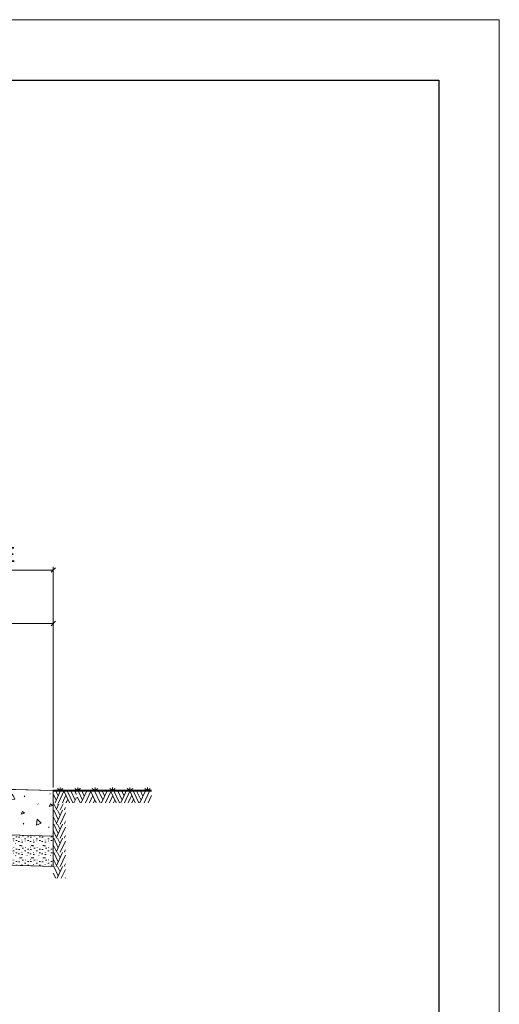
# Model space of a CAD drawing. Header units: centimetres. Extents: x 18523 to 20440, y 3406 to 4072.
# Tile 9 of 14: x 19204 to 19363, y 3677 to 4002. Entities that reach past the tile are written whole.
import ezdxf

# ---------------------------------------------------------------- set-up
doc = ezdxf.new("R2010")
doc.units = ezdxf.units.CM
doc.header["$MEASUREMENT"] = 0
doc.layers.get('Defpoints').update_dxf_attribs({"lineweight": 0})
for name, color, linetype, lineweight in [('Level 26', 7, 'Continuous', 0), ('RYNNY', 7, 'Continuous', 0), ('WYMIAROWANIE', 7, 'Continuous', 0), ('ŻELBET', 7, 'Continuous', 0)]:
    doc.layers.add(name, color=color, linetype=linetype, lineweight=lineweight)
doc.styles.add('Style-Arial Narrow', font='ARIALN.TTF')
doc.styles.add('Style-arialn', font='arialn.shx')
doc.dimstyles.get("Standard").update_dxf_attribs({"dimtxt": 9999.96, "dimasz": 9999.96, "dimexe": 4999.98, "dimexo": 4999.98, "dimgap": 4999.98, "dimtad": 0, "dimtih": 1, "dimtoh": 1, "dimdec": 0, "dimlfac": 0.01, "dimzin": 11, "dimdsep": 46, "dimtxsty": 'Style-arialn', "dimblk": 'TerminatorOpen_0.5', "dimcen": 9, "dimadec": 4, "dimazin": 3, "dimtfac": 1, "dimtdec": 0, "dimtofl": 0, "dimtmove": 0, "dimatfit": 1, "dimldrblk": 'TerminatorOpen_0.5', "dimfxl": 1, "dimfrac": 2, "dimtolj": 1, "dimtzin": 11, "dimarcsym": 0})

# ---------------------------------------------------------------- blocks, each defined once
blk = doc.blocks.new('_Oblique')
at = {"color": 0, "linetype": 'ByBlock', "lineweight": -2}
blk.add_line((0.5, 0.5), (-0.5, -0.5), dxfattribs=at)
blk = doc.blocks.new('*D18')
at = {"layer": 'Defpoints', "color": 0, "linetype": 'Continuous', "lineweight": 13, "transparency": 16777216}
for p in [(19165.54, 3803.05), (19165.54, 3747.29), (19215.54, 3747.93)]:
    blk.add_point(p, dxfattribs=at)
at = {"layer": 'WYMIAROWANIE', "color": 7, "linetype": 'Continuous', "lineweight": 0, "transparency": 16777216}
for p, q in [((19165.54, 3748.29), (19165.54, 3804.05)), ((19215.54, 3748.93), (19215.54, 3804.05))]:
    blk.add_line(p, q, dxfattribs=at)
at = {"layer": 'WYMIAROWANIE', "color": 0, "linetype": 'Continuous', "lineweight": 0, "transparency": 16777216}
blk.add_line((19215.54, 3803.05), (19165.54, 3803.05), dxfattribs=at)
at = {"layer": 'WYMIAROWANIE', "color": 0, "linetype": 'Continuous', "lineweight": 0, "transparency": 16777216, "xscale": 1.5, "yscale": 1.5, "zscale": 1.5, "rotation": 180}
blk.add_blockref('_Oblique', (19165.54, 3803.05), dxfattribs=at)
at = {"layer": 'WYMIAROWANIE', "color": 0, "linetype": 'Continuous', "lineweight": 0, "transparency": 16777216, "xscale": 1.5, "yscale": 1.5, "zscale": 1.5}
blk.add_blockref('_Oblique', (19215.54, 3803.05), dxfattribs=at)
at = {"layer": 'WYMIAROWANIE', "color": 0, "linetype": 'Continuous', "lineweight": 0, "transparency": 16777216, "insert": (19190.54, 3808.1), "char_height": 5, "attachment_point": 5, "style": 'Style-Arial Narrow'}
blk.add_mtext('\\A1;\\H1x;\\W0.88;50', dxfattribs=at)
blk = doc.blocks.new('TerminatorOpen_0.5')
at = {"color": 0, "linetype": 'ByBlock', "lineweight": -2}
for q in [(-1, 0.25), (-1, 0), (-1, -0.25)]:
    blk.add_line((0, 0), q, dxfattribs=at)
blk = doc.blocks.new('*D20')
at = {"layer": 'Defpoints', "color": 0, "linetype": 'Continuous', "lineweight": 13, "transparency": 16777216}
for p in [(19165.54, 3820.71), (19165.54, 3747.29), (19215.54, 3747.93)]:
    blk.add_point(p, dxfattribs=at)
at = {"layer": 'WYMIAROWANIE', "color": 7, "linetype": 'Continuous', "lineweight": 0, "transparency": 16777216}
for p, q in [((19165.54, 3748.29), (19165.54, 3821.71)), ((19215.54, 3748.93), (19215.54, 3821.71))]:
    blk.add_line(p, q, dxfattribs=at)
at = {"layer": 'WYMIAROWANIE', "color": 0, "linetype": 'Continuous', "lineweight": 0, "transparency": 16777216}
blk.add_line((19215.54, 3820.71), (19165.54, 3820.71), dxfattribs=at)
at = {"layer": 'WYMIAROWANIE', "color": 0, "linetype": 'Continuous', "lineweight": 0, "transparency": 16777216, "xscale": 1.5, "yscale": 1.5, "zscale": 1.5, "rotation": 180}
blk.add_blockref('_Oblique', (19165.54, 3820.71), dxfattribs=at)
at = {"layer": 'WYMIAROWANIE', "color": 0, "linetype": 'Continuous', "lineweight": 0, "transparency": 16777216, "xscale": 1.5, "yscale": 1.5, "zscale": 1.5}
blk.add_blockref('_Oblique', (19215.54, 3820.71), dxfattribs=at)
at = {"layer": 'WYMIAROWANIE', "color": 0, "linetype": 'Continuous', "lineweight": 0, "transparency": 16777216, "insert": (19190.54, 3825.79), "char_height": 5, "attachment_point": 5, "style": 'Style-Arial Narrow'}
blk.add_mtext('\\A1;\\H1x;\\W0.88;POBOCZE', dxfattribs=at)

msp = doc.modelspace()

# ---------------------------------------------------------------- hatches: boundary and pattern name
at = {"layer": 'WYMIAROWANIE', "linetype": 'Continuous', "lineweight": 0}
h = msp.add_hatch(dxfattribs=at)
h.set_pattern_fill('CONCRT', style=0, pattern_type=2)
h.set_pattern_definition([(65.009, (19170.8439, 3756.6993), (-17.015, -33.1852), [0.9851, -200.3872]), (322.8208, (19171.26, 3757.5922), (-85.075, 66.3704), [0.8989, -191.3008]), (198.007, (19171.9763, 3757.049), (-34.03, -16.5926), [1.185, -52.489]), (81.666, (19175.8687, 3753.0455), (-17.015, -99.5556), [2.0496, -115.3382]), (312.9914, (19176.1658, 3755.0735), (-153.135, 165.926), [1.8162, -247.7115]), (203.906, (19177.4042, 3753.745), (-153.135, -66.3704), [1.652, -203.0761]), (62.854, (19167.107, 3761.476), (-17.015, -16.5926), [2.0497, -35.2433]), (294.5015, (19168.0425, 3763.3002), (-17.015, 33.1852), [1.8496, -162.262]), (185.066, (19168.8095, 3761.6172), (-17.015, -4e-07), [1.6727, -186.2264]), (303.127, (19176.3426, 3760.162), (-85.075, 132.7408), [0.2562, -217.6865]), (66.2754, (19180.3209, 3763.2522), (-34.03, -82.963), [0.3499, -126.5201]), (66.2754, (19174.7797, 3749.2927), (-34.03, -82.963), [0.3499, -126.5201]), (66.2754, (19171.5473, 3753.413), (-34.03, -82.963), [0.3499, -126.5201]), (276.5, (19179.9924, 3752.5208), (-2e-07, -16.5926), [0.3216, -149.978]), (66.2754, (19171.9025, 3762.4353), (-34.03, -82.963), [0.3499, -126.5201]), (66.2754, (19166.1482, 3754.8694), (-34.03, -82.963), [0.3499, -126.5201]), (65.009, (19166.2193, 3751.1397), (-17.015, -33.1852), [0.9851, -200.3872]), (322.8208, (19166.6355, 3752.0326), (-85.075, 66.3704), [0.8989, -191.3008]), (198.007, (19167.3517, 3751.4893), (-34.03, -16.5926), [1.1851, -52.489]), (65.009, (19180.0723, 3759.2384), (-17.015, -33.1852), [0.9851, -200.3872]), (322.8208, (19180.4885, 3760.1313), (-85.075, 66.3704), [0.8989, -191.3008]), (198.007, (19181.2047, 3759.588), (-34.03, -16.5926), [1.185, -52.489]), (303.127, (19165.544, 3765.8043), (-85.075, 132.7408), [0.2562, -217.6865]), (303.127, (19182.4169, 3765.8853), (-85.075, 132.7408), [0.2562, -217.6865])])
h.paths.add_polyline_path([(19165.54, 3749.29), (19215.54, 3747.93), (19215.54, 3732.93), (19185.54, 3733.82), (19185.54, 3736.85), (19175.54, 3737.07), (19175.54, 3745.07), (19165.54, 3745.29)], flags=0)
h = msp.add_hatch(dxfattribs=at)
h.set_pattern_fill('CONCR3', style=0, pattern_type=2)
h.set_pattern_definition([(303.4973, (19188.11153, 3736.70552), (-7.6527997, 12.14145), [0.0519, -48.48024]), (66.7443, (19188.91713, 3737.33122), (-3.8264002, -8.0943003), [0.07091, -48.38467]), (66.7443, (19187.79508, 3734.50443), (-3.8264002, -8.0943003), [0.07087, -48.38472]), (66.7443, (19187.14048, 3735.33882), (-3.8264002, -8.0943003), [0.07082, -48.38476]), (275.997, (19188.85063, 3735.15818), (-3.8264003, 32.3772003), [0.06515, -36.55963]), (66.7443, (19187.21238, 3737.16583), (-3.8264002, -8.0943003), [0.07087, -48.38472]), (66.7443, (19186.04718, 3735.63377), (-3.8264002, -8.0943003), [0.0708, -48.38478]), (303.4973, (19185.92483, 3737.84802), (-7.6527997, 12.14145), [0.05185, -48.48028]), (303.4973, (19189.34158, 3737.86447), (-7.6527997, 12.14145), [0.05192, -48.48021]), (303.4973, (19186.40733, 3737.08178), (-7.6527997, 12.14145), [0.05185, -48.48028]), (303.4973, (19188.13853, 3735.47822), (-7.6527997, 12.14145), [0.0519, -48.48024]), (303.4973, (19187.11683, 3736.11683), (-7.6527997, 12.14145), [0.05188, -48.48025]), (303.4973, (19186.15188, 3734.96738), (-7.6527997, 12.14145), [0.05185, -48.48028]), (303.4973, (19188.96158, 3736.62768), (-7.6527997, 12.14145), [0.05192, -48.48021])])
h.paths.add_polyline_path([(19185.54, 3733.82), (19185.54, 3723.81), (19185.54, 3716.84), (19195.54, 3716.63), (19195.54, 3723.53), (19215.54, 3722.92), (19215.54, 3732.93)], flags=0)

# ---------------------------------------------------------------- linework, layer by layer
at = {"layer": 'Level 26', "color": 7, "linetype": 'Continuous', "lineweight": 0, "flags": 128}
msp.add_lwpolyline([(18522.64, 4002.25), (19362.64, 4002.25), (19362.64, 3408.25), (18522.64, 3408.25)], close=True, dxfattribs=at)
at = {"layer": 'RYNNY', "color": 7, "linetype": 'Continuous', "lineweight": 13, "ltscale": 100}
msp.add_line((19215.54, 3747.93), (19165.54, 3749.29), dxfattribs=at)
at = {"layer": 'RYNNY', "color": 7, "linetype": 'Continuous', "lineweight": 0}
for p, q in [((19217.82, 3747.93), (19216.92, 3748.65)), ((19217.82, 3749.01), (19217.82, 3747.93)), ((19217.82, 3747.93), (19218.72, 3748.65)), ((19223.58, 3747.93), (19222.68, 3748.65)), ((19223.54, 3747.93), (19224.44, 3748.65)), ((19223.58, 3749.01), (19223.58, 3747.93)), ((19223.58, 3747.93), (19224.48, 3748.65)), ((19229.3, 3747.93), (19228.4, 3748.65)), ((19229.3, 3749.01), (19229.3, 3747.93)), ((19229.3, 3747.93), (19230.2, 3748.65)), ((19235.06, 3747.93), (19234.16, 3748.65)), ((19235.06, 3749.01), (19235.06, 3747.93)), ((19235.06, 3747.93), (19235.96, 3748.65)), ((19240.82, 3747.93), (19239.92, 3748.65)), ((19240.82, 3749.01), (19240.82, 3747.93)), ((19240.82, 3747.93), (19241.72, 3748.65)), ((19246.58, 3747.93), (19245.68, 3748.65)), ((19246.58, 3749.01), (19246.58, 3747.93)), ((19246.58, 3747.93), (19247.48, 3748.65)), ((19224.4, 3743.93), (19223.55, 3745.75)), ((19225.14, 3744.8), (19223.69, 3747.91)), ((19224.74, 3743.93), (19226.59, 3747.91)), ((19225.76, 3746.14), (19224.96, 3747.91)), ((19226.13, 3743.93), (19227.88, 3747.7)), ((19227.45, 3743.93), (19228.55, 3746.29)), ((19229.64, 3743.93), (19227.78, 3747.91)), ((19230.97, 3743.93), (19229.12, 3747.91)), ((19231.88, 3744.84), (19230.47, 3747.91)), ((19231.46, 3743.93), (19233.31, 3747.91)), ((19232.48, 3746.2), (19231.71, 3747.91)), ((19232.75, 3743.93), (19234.49, 3747.68)), ((19234.07, 3743.93), (19235.15, 3746.29)), ((19236.26, 3743.93), (19234.39, 3747.91)), ((19237.38, 3743.93), (19235.53, 3747.91)), ((19238.24, 3744.76), (19236.78, 3747.91)), ((19237.85, 3743.93), (19239.69, 3747.93)), ((19238.89, 3746.16), (19238.08, 3747.91)), ((19239, 3743.93), (19240.78, 3747.77)), ((19240.27, 3743.93), (19241.41, 3746.43)), ((19242.58, 3743.93), (19240.73, 3747.91)), ((19241.49, 3743.93), (19242.03, 3745.1)), ((19242.88, 3745.75), (19241.89, 3747.91)), ((19243.73, 3743.93), (19242.88, 3745.75)), ((19244.48, 3744.8), (19243.03, 3747.91)), ((19244.08, 3743.93), (19245.92, 3747.91)), ((19245.1, 3746.14), (19244.29, 3747.91)), ((19245.47, 3743.93), (19247.22, 3747.7)), ((19246.79, 3743.93), (19247.88, 3746.29)), ((19228.76, 3743.93), (19229.2, 3744.87)), ((19235.42, 3743.93), (19235.83, 3744.83))]:
    msp.add_line(p, q, dxfattribs=at)
at = {"layer": 'RYNNY', "color": 7, "linetype": 'Continuous', "lineweight": 13}
for p, q in [((19215.54, 3747.93), (19215.54, 3722.92)), ((19215.54, 3732.93), (19185.54, 3733.82)), ((19215.54, 3722.92), (19195.54, 3723.53))]:
    msp.add_line(p, q, dxfattribs=at)
at = {"layer": 'WYMIAROWANIE', "color": 7, "linetype": 'Continuous', "lineweight": 0}
for p, q in [((19216.51, 3744.76), (19215.54, 3746.86)), ((19216.12, 3743.93), (19217.97, 3747.93)), ((19217.16, 3746.16), (19216.35, 3747.91)), ((19217.28, 3743.93), (19219.05, 3747.77)), ((19218.54, 3743.93), (19219.68, 3746.43)), ((19220.85, 3743.93), (19219.01, 3747.91)), ((19219.77, 3743.93), (19220.3, 3745.1)), ((19221.15, 3745.75), (19220.16, 3747.91)), ((19222.01, 3743.93), (19221.15, 3745.75)), ((19222.76, 3744.8), (19221.3, 3747.91)), ((19222.35, 3743.93), (19223.14, 3745.64)), ((19223.14, 3746.65), (19222.57, 3747.91)), ((19215.65, 3743.93), (19215.54, 3744.16)), ((19216.57, 3741.84), (19215.74, 3743.61)), ((19216.44, 3741.55), (19217.39, 3743.61)), ((19217.14, 3743.08), (19216.9, 3743.61)), ((19217.82, 3741.55), (19218.78, 3743.61)), ((19219.15, 3741.55), (19219.54, 3742.4)), ((19216.57, 3737.18), (19215.54, 3739.38)), ((19217.14, 3738.42), (19215.69, 3741.54)), ((19216.44, 3736.9), (19218.59, 3741.54)), ((19217.76, 3739.77), (19216.96, 3741.54)), ((19217.82, 3736.9), (19219.54, 3740.59)), ((19217.14, 3733.77), (19215.69, 3736.88)), ((19216.44, 3732.24), (19218.59, 3736.88)), ((19217.76, 3735.11), (19216.96, 3736.88)), ((19217.82, 3732.24), (19219.54, 3735.93)), ((19219.15, 3736.9), (19219.54, 3737.75)), ((19216.57, 3732.53), (19215.54, 3734.72)), ((19217.14, 3729.11), (19215.69, 3732.22)), ((19216.44, 3727.58), (19218.59, 3732.22)), ((19217.76, 3730.45), (19216.96, 3732.22)), ((19219.15, 3732.24), (19219.54, 3733.09)), ((19216.57, 3727.87), (19215.54, 3730.06)), ((19217.82, 3727.58), (19219.54, 3731.28)), ((19217.14, 3724.45), (19215.69, 3727.57)), ((19216.44, 3722.92), (19218.59, 3727.57)), ((19217.76, 3725.79), (19216.96, 3727.57)), ((19217.82, 3722.92), (19219.54, 3726.62)), ((19219.15, 3727.58), (19219.54, 3728.43)), ((19216.57, 3723.21), (19215.54, 3725.4)), ((19217.14, 3719.79), (19215.69, 3722.91)), ((19216.78, 3719.01), (19218.59, 3722.91)), ((19217.76, 3721.14), (19216.96, 3722.91)), ((19219.15, 3722.92), (19219.54, 3723.77)), ((19216.35, 3719.01), (19215.54, 3720.75)), ((19218.17, 3719.01), (19219.54, 3721.96)), ((19219.5, 3719.01), (19219.54, 3719.12))]:
    msp.add_line(p, q, dxfattribs=at)
at = {"layer": 'WYMIAROWANIE', "color": 7, "linetype": 'Continuous', "lineweight": 30, "flags": 128}
msp.add_lwpolyline([(18542.64, 3982.25), (19342.64, 3982.25), (19342.64, 3428.25), (18542.64, 3428.25)], close=True, dxfattribs=at)
at = {"layer": 'WYMIAROWANIE', "color": 7, "linetype": 'Continuous', "lineweight": 0, "flags": 128}
for points in [[(19165.54, 3749.29), (19215.54, 3747.93), (19215.54, 3732.93), (19185.54, 3733.82), (19185.54, 3736.85), (19175.54, 3737.07), (19175.54, 3745.07), (19165.54, 3745.29)], [(19185.54, 3733.82), (19185.54, 3723.81), (19185.54, 3716.84), (19195.54, 3716.63), (19195.54, 3723.53), (19215.54, 3722.92), (19215.54, 3732.93)]]:
    msp.add_lwpolyline(points, close=True, dxfattribs=at)
at = {"layer": 'ŻELBET', "color": 7, "linetype": 'Continuous', "lineweight": 40}
msp.add_line((19215.54, 3747.93), (19247.94, 3747.93), dxfattribs=at)

# ---------------------------------------------------------------- dimensions: what is measured, and where the dimension line sits
at = {"layer": 'WYMIAROWANIE', "color": 7, "linetype": 'Continuous', "lineweight": 0}
for base, text, picture, middle in [((19165.54, 3820.71), '\\H1x;\\W0.88;POBOCZE', '*D20', (19190.54, 3825.79)), ((19165.54, 3803.05), '\\H1x;\\W0.88;<>', '*D18', (19190.54, 3808.1))]:
    dim = msp.add_linear_dim(base=base, p1=(19215.54, 3747.93), p2=(19165.54, 3747.29), angle=180, text=text, dimstyle='Standard', override={"dimscale": 0, "dimtxt": 5, "dimasz": 1.5, "dimexe": 1, "dimexo": 1, "dimgap": 2.5, "dimtad": 1, "dimtih": 0, "dimtoh": 0, "dimlfac": 1, "dimtxsty": 'Style-Arial Narrow', "dimblk": 'Oblique', "dimcen": 0, "dimclre": 7, "dimfrac": 0, "dimlwd": 0, "dimlwe": 0}, dxfattribs=at)
    dim.commit()
    dim.dimension.update_dxf_attribs({"geometry": picture, "text_midpoint": middle})

doc.saveas('drawing.dxf')
